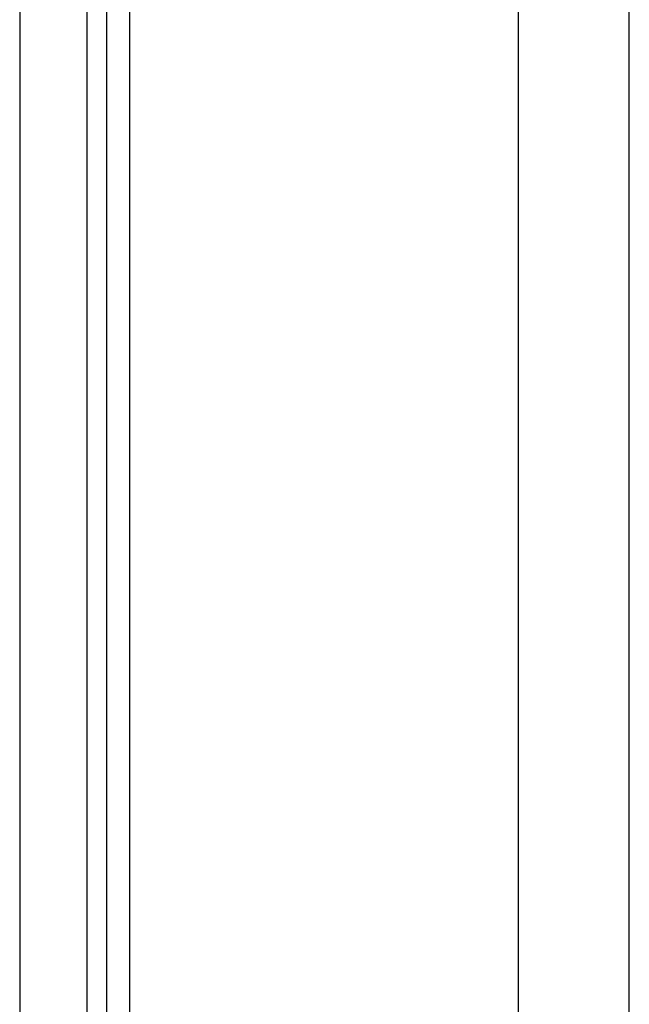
# Model space of a CAD drawing. Header units: inches. Extents: x 3 to 177, y 3 to 114.
# Tile 46 of 95: x 155.978 to 156.647, y 69.877 to 70.958. Entities that reach past the tile are written whole.
import ezdxf

# ---------------------------------------------------------------- set-up
doc = ezdxf.new("R2010")
doc.units = ezdxf.units.IN
doc.header["$LTSCALE"] = 9.973333
doc.header["$MEASUREMENT"] = 0
doc.layers.get('0').update_dxf_attribs({"linetype": 'CONTINUOUS'})

msp = doc.modelspace()

# ---------------------------------------------------------------- linework, layer by layer
at = {"color": 7, "linetype": 'Continuous'}
for p, q in [((156.525, 45.1869), (156.525, 89.278)), ((156.6466, 45.1869), (156.6466, 89.278)), ((155.9779, 87.9097), (155.9779, 49.1438)), ((156.0988, 49.1987), (156.0988, 84.3005)), ((156.0514, 84.2828), (156.0514, 49.1714)), ((156.0736, 49.1842), (156.0736, 84.2828))]:
    msp.add_line(p, q, dxfattribs=at)

doc.saveas('drawing.dxf')
